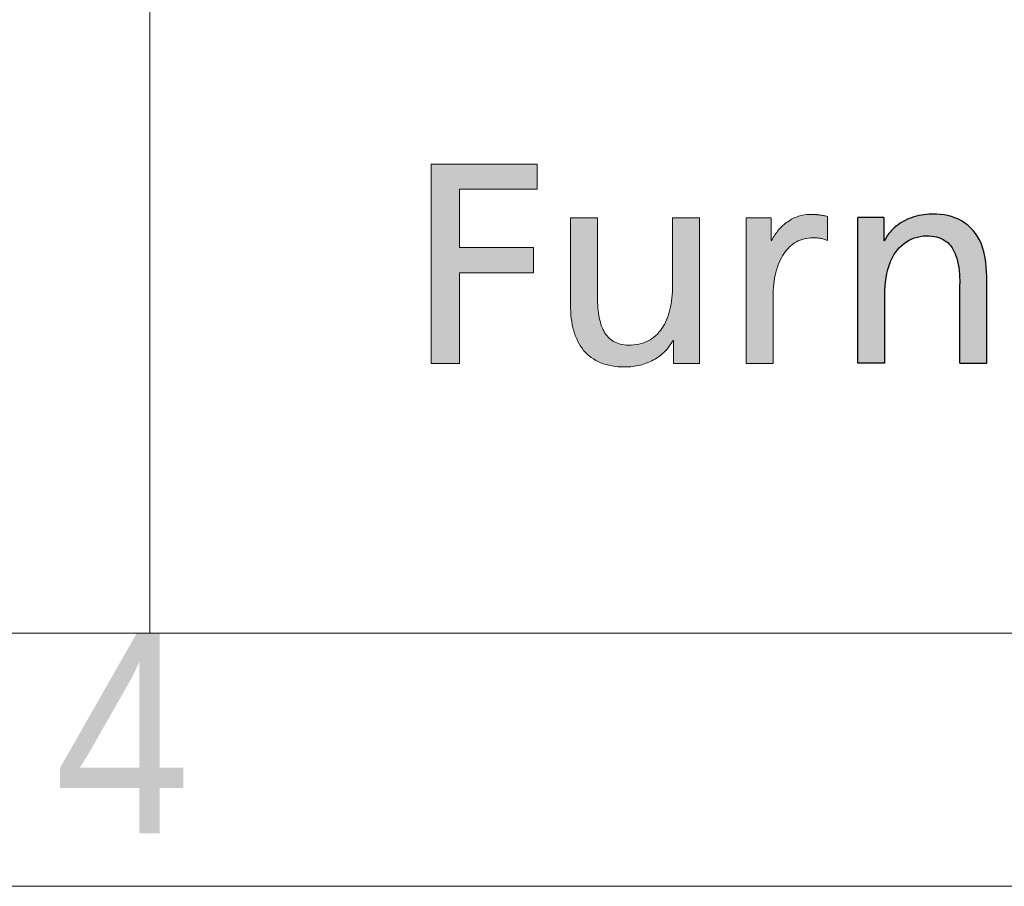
# Paper-space layout 'Hoja2' of a CAD drawing. Header units: millimetres. Extents: x 300 to 16757, y 100 to 11782.
# Tile 6 of 17: x 12969 to 13358, y 100 to 443. Entities that reach past the tile are written whole.
import ezdxf

# ---------------------------------------------------------------- set-up
doc = ezdxf.new("R2010")
doc.units = ezdxf.units.MM
doc.linetypes.add('SLD-Continua', pattern=[0])
doc.layers.add('FORMAT', color=7, linetype='SLD-Continua')
doc.styles.add('SLDTEXTSTYLE3', font='GOTHIC.TTF', dxfattribs={"width": 0.913})

# ---------------------------------------------------------------- blocks, each defined once
blk = doc.blocks.new('Bloque2')
at = {"linetype": 'Continuous', "ltscale": 30}
blk.add_hatch(color=7, dxfattribs=at).paths.add_polyline_path([(122.35, 129.6), (152.99, 129.6), (152.99, 139.52), (111.07, 139.52), (111.07, 60.68), (122.35, 60.68), (122.35, 96.6), (151.62, 96.6), (151.62, 106.53), (122.35, 106.53)], flags=0)
blk.add_hatch(color=7, dxfattribs=at).paths.add_polyline_path([(122.35, 129.6), (152.99, 129.6), (152.99, 139.52), (111.07, 139.52), (111.07, 60.68), (122.35, 60.68), (122.35, 96.6), (151.62, 96.6), (151.62, 106.53), (122.35, 106.53)], flags=0)
h = blk.add_hatch(color=7, dxfattribs=at)
edge = h.paths.add_edge_path(flags=0)
edge.add_spline(control_points=[(171.4, 65.88), (173.17, 63.76), (175.4, 62.12), (178.12, 61.01)], knot_values=[55, 55, 55, 55, 56, 56, 56, 56], weights=[1, 1, 1, 1], degree=3, periodic=0)
edge.add_spline(control_points=[(178.12, 61.01), (180.84, 59.9), (184.05, 59.32), (187.78, 59.32)], knot_values=[56, 56, 56, 56, 57, 57, 57, 57], weights=[1, 1, 1, 1], degree=3, periodic=0)
edge.add_arc((187.78, 83.87), 24.55, 269.9868, 283.8904)
edge.add_spline(control_points=[(193.68, 60.04), (195.58, 60.51), (197.39, 61.21), (199.05, 62.12)], knot_values=[0, 0, 0, 0, 1, 1, 1, 1], weights=[1, 1, 1, 1], degree=3, periodic=0)
edge.add_spline(control_points=[(199.05, 62.12), (200.71, 63.02), (202.22, 64.12), (203.51, 65.42)], knot_values=[1, 1, 1, 1, 2, 2, 2, 2], weights=[1, 1, 1, 1], degree=3, periodic=0)
edge.add_spline(control_points=[(203.51, 65.42), (204.8, 66.71), (205.88, 68.18), (206.67, 69.83)], knot_values=[2, 2, 2, 2, 3, 3, 3, 3], weights=[1, 1, 1, 1], degree=3, periodic=0)
edge.add_line((206.67, 69.83), (206.88, 69.83))
edge.add_line((206.88, 69.83), (206.88, 60.68))
edge.add_line((206.88, 60.68), (212.02, 60.68))
edge.add_line((212.02, 60.68), (217.15, 60.68))
edge.add_line((217.15, 60.68), (217.15, 67.88))
edge.add_line((217.15, 67.88), (217.15, 118.3))
edge.add_line((217.15, 118.3), (206.54, 118.3))
edge.add_line((206.54, 118.3), (206.54, 111.63))
edge.add_spline(control_points=[(206.54, 111.63), (206.54, 109.4), (206.54, 107.18), (206.54, 104.96), (206.54, 100.51), (206.54, 96.07), (206.54, 91.62), (206.54, 88.12), (206.2, 84.88), (205.51, 82.01)], knot_values=[30, 30, 30, 30, 31, 31, 31, 33, 33, 33, 34, 34, 34, 34], weights=[1, 1, 1, 1, 1, 1, 1, 1, 1, 1], degree=3, periodic=0)
edge.add_spline(control_points=[(205.51, 82.01), (204.81, 79.12), (203.76, 76.6), (200.89, 72.42), (199.08, 70.77), (196.87, 69.64)], knot_values=[34, 34, 34, 34, 35, 35, 36, 36, 36, 36], weights=[1, 1, 1, 1, 1, 1], degree=3, periodic=0)
edge.add_spline(control_points=[(196.87, 69.64), (194.66, 68.51), (192.06, 67.9), (189.04, 67.9)], knot_values=[36, 36, 36, 36, 37, 37, 37, 37], weights=[1, 1, 1, 1], degree=3, periodic=0)
edge.add_spline(control_points=[(189.04, 67.9), (186.72, 68.04), (184.79, 68.56), (183.21, 69.46)], knot_values=[37, 37, 37, 37, 38, 38, 38, 38], weights=[1, 1, 1, 1], degree=3, periodic=0)
edge.add_spline(control_points=[(183.21, 69.46), (181.63, 70.36), (180.4, 71.65), (179.45, 73.35)], knot_values=[38, 38, 38, 38, 39, 39, 39, 39], weights=[1, 1, 1, 1], degree=3, periodic=0)
edge.add_spline(control_points=[(179.45, 73.35), (178.5, 75.04), (177.84, 77.14), (177.42, 79.65)], knot_values=[39, 39, 39, 39, 40, 40, 40, 40], weights=[1, 1, 1, 1], degree=3, periodic=0)
edge.add_spline(control_points=[(177.42, 79.65), (177, 82.17), (176.81, 85.1), (176.81, 88.47), (176.81, 93.44), (176.81, 98.41), (176.81, 103.38), (176.81, 105.87), (176.81, 108.35), (176.81, 110.84), (176.81, 113.32), (176.81, 115.81), (176.81, 118.3)], knot_values=[40, 40, 40, 40, 41, 41, 41, 43, 43, 43, 44, 44, 44, 45, 45, 45, 45], weights=[1, 1, 1, 1, 1, 1, 1, 1, 1, 1, 1, 1, 1], degree=3, periodic=0)
edge.add_line((176.81, 118.3), (166.21, 118.3))
edge.add_spline(control_points=[(166.21, 118.3), (166.21, 115.44), (166.21, 112.59), (166.21, 109.74), (166.21, 106.88), (166.21, 104.03), (166.21, 101.17), (166.21, 95.46), (166.21, 89.76), (166.21, 84.05), (166.21, 80.18), (166.62, 76.7), (167.48, 73.66)], knot_values=[49, 49, 49, 49, 50, 50, 50, 51, 51, 51, 53, 53, 53, 54, 54, 54, 54], weights=[1, 1, 1, 1, 1, 1, 1, 1, 1, 1, 1, 1, 1], degree=3, periodic=0)
edge.add_spline(control_points=[(167.48, 73.66), (168.34, 70.61), (169.64, 68.01), (171.4, 65.88)], knot_values=[54, 54, 54, 54, 55, 55, 55, 55], weights=[1, 1, 1, 1], degree=3, periodic=0)
h = blk.add_hatch(color=7, dxfattribs=at)
edge = h.paths.add_edge_path(flags=0)
edge.add_line((267.85, 118.86), (266.25, 119.16))
edge.add_spline(control_points=[(266.25, 119.16), (265.74, 119.26), (265.23, 119.34), (264.69, 119.41)], knot_values=[22.132418, 22.132418, 22.132418, 22.132418, 23.132418, 23.132418, 23.132418, 23.132418], weights=[1, 1, 1, 1], degree=3, periodic=0)
edge.add_arc((261.27, 93.01), 26.63, 82.6219, 86.3614)
edge.add_spline(control_points=[(262.96, 119.58), (262.34, 119.62), (261.65, 119.64), (260.86, 119.64), (259.33, 119.64), (257.8, 119.37), (256.33, 118.88)], knot_values=[0.065266, 0.065266, 0.065266, 0.065266, 1.065266, 1.065266, 1.065266, 2.065266, 2.065266, 2.065266, 2.065266], weights=[1, 1, 1, 1, 1, 1, 1], degree=3, periodic=0)
edge.add_spline(control_points=[(256.33, 118.88), (254.85, 118.38), (253.43, 117.66), (252.11, 116.75)], knot_values=[2.065266, 2.065266, 2.065266, 2.065266, 3.065266, 3.065266, 3.065266, 3.065266], weights=[1, 1, 1, 1], degree=3, periodic=0)
edge.add_spline(control_points=[(252.11, 116.75), (250.79, 115.84), (249.57, 114.74), (248.5, 113.5)], knot_values=[3.065266, 3.065266, 3.065266, 3.065266, 4.065266, 4.065266, 4.065266, 4.065266], weights=[1, 1, 1, 1], degree=3, periodic=0)
edge.add_spline(control_points=[(248.5, 113.5), (247.44, 112.25), (246.53, 110.86), (245.83, 109.37)], knot_values=[4.065266, 4.065266, 4.065266, 4.065266, 5.065266, 5.065266, 5.065266, 5.065266], weights=[1, 1, 1, 1], degree=3, periodic=0)
edge.add_line((245.83, 109.37), (245.61, 109.37))
edge.add_line((245.61, 109.37), (245.61, 118.3))
edge.add_line((245.61, 118.3), (240.64, 118.3))
edge.add_line((240.64, 118.3), (235.67, 118.3))
edge.add_line((235.67, 118.3), (235.67, 111.1))
edge.add_line((235.67, 111.1), (235.67, 60.68))
edge.add_line((235.67, 60.68), (246.28, 60.68))
edge.add_spline(control_points=[(246.28, 60.68), (246.28, 69.42), (246.28, 78.15), (246.28, 86.89), (246.28, 90.5), (246.67, 93.78), (247.4, 96.66)], knot_values=[12.065266, 12.065266, 12.065266, 12.065266, 13.065266, 13.065266, 13.065266, 14.065266, 14.065266, 14.065266, 14.065266], weights=[1, 1, 1, 1, 1, 1, 1], degree=3, periodic=0)
edge.add_spline(control_points=[(247.4, 96.66), (248.13, 99.54), (249.2, 102.03), (250.57, 104.06)], knot_values=[14.065266, 14.065266, 14.065266, 14.065266, 15.065266, 15.065266, 15.065266, 15.065266], weights=[1, 1, 1, 1], degree=3, periodic=0)
edge.add_spline(control_points=[(250.57, 104.06), (251.94, 106.1), (253.61, 107.68), (255.53, 108.76)], knot_values=[15.065266, 15.065266, 15.065266, 15.065266, 16.065266, 16.065266, 16.065266, 16.065266], weights=[1, 1, 1, 1], degree=3, periodic=0)
edge.add_spline(control_points=[(255.53, 108.76), (257.45, 109.83), (259.62, 110.4), (261.99, 110.4)], knot_values=[16.065266, 16.065266, 16.065266, 16.065266, 17.065266, 17.065266, 17.065266, 17.065266], weights=[1, 1, 1, 1], degree=3, periodic=0)
edge.add_arc((261.99, 89.46), 20.94, 86.1548, 90.0023, ccw=False)
edge.add_spline(control_points=[(263.4, 110.35), (263.88, 110.32), (264.38, 110.26), (264.88, 110.19)], knot_values=[17.132418, 17.132418, 17.132418, 17.132418, 18.132418, 18.132418, 18.132418, 18.132418], weights=[1, 1, 1, 1], degree=3, periodic=0)
edge.add_spline(control_points=[(264.88, 110.19), (265.38, 110.11), (265.88, 110), (266.38, 109.87)], knot_values=[18.132418, 18.132418, 18.132418, 18.132418, 19.132418, 19.132418, 19.132418, 19.132418], weights=[1, 1, 1, 1], degree=3, periodic=0)
edge.add_spline(control_points=[(266.38, 109.87), (266.88, 109.74), (267.37, 109.57), (267.85, 109.37)], knot_values=[19.132418, 19.132418, 19.132418, 19.132418, 20.132418, 20.132418, 20.132418, 20.132418], weights=[1, 1, 1, 1], degree=3, periodic=0)
edge.add_line((267.85, 109.37), (267.85, 118.86))
h = blk.add_hatch(color=7, dxfattribs=at)
edge = h.paths.add_edge_path(flags=0)
edge.add_line((279.83, 60.77), (279.83, 118.39))
edge.add_line((279.83, 118.39), (290.1, 118.39))
edge.add_line((290.1, 118.39), (290.1, 109.24))
edge.add_line((290.1, 109.24), (290.34, 109.24))
edge.add_spline(control_points=[(290.34, 109.24), (291.13, 110.87), (293.79, 114.52), (300, 118.45), (309.14, 120.3), (320.06, 119.01), (329.9, 109.28), (330.64, 99.95), (330.77, 95.1)], knot_values=[0, 0, 0, 0, 0.090993, 0.223661, 0.358303, 0.55535, 0.750586, 1, 1, 1, 1], weights=[1, 1, 1, 1, 1, 1, 1, 1, 1], degree=3, periodic=0)
edge.add_line((330.77, 95.1), (330.77, 60.77))
edge.add_line((330.77, 60.77), (320.17, 60.77))
edge.add_line((320.17, 60.77), (320.15, 92.24))
edge.add_spline(control_points=[(320.15, 92.24), (320.06, 95.64), (319.8, 101.38), (316.07, 109.06), (308.39, 111.88), (299.53, 110.32), (291.78, 101.89), (290.74, 93.99), (290.48, 89.58)], knot_values=[0, 0, 0, 0, 0.181683, 0.307789, 0.426651, 0.591078, 0.760733, 1, 1, 1, 1], weights=[1, 1, 1, 1, 1, 1, 1, 1, 1], degree=3, periodic=0)
edge.add_line((290.48, 89.58), (290.44, 60.77))
edge.add_line((290.44, 60.77), (279.83, 60.77))
at = {"color": 7, "linetype": 'SLD-Continua', "lineweight": 18, "ltscale": 30}
for p, q in [((111.07, 60.68), (111.07, 139.52)), ((111.07, 139.52), (152.99, 139.52)), ((111.07, 60.68), (111.07, 139.52)), ((152.99, 139.52), (152.99, 129.6)), ((122.35, 129.6), (122.35, 106.53)), ((152.99, 129.6), (122.35, 129.6)), ((122.35, 106.53), (151.62, 106.53)), ((151.62, 106.53), (151.62, 96.6)), ((151.62, 96.6), (122.35, 96.6)), ((122.35, 96.6), (122.35, 60.68)), ((122.35, 60.68), (111.07, 60.68))]:
    blk.add_line(p, q, dxfattribs=at)
blk.add_arc((187.78, 83.87), 24.55, 269.9868, 283.8904, dxfattribs=at)
at = {"color": 8, "linetype": 'Continuous', "lineweight": 0, "ltscale": 30, "true_color": 0x808080}
for points, knots in [([(176.81, 118.3), (175.93, 118.3), (175.05, 118.3), (174.16, 118.3), (172.39, 118.3), (170.63, 118.3), (168.86, 118.3), (167.97, 118.3), (167.09, 118.3), (166.21, 118.3)], [45, 45, 45, 45, 46, 46, 46, 48, 48, 48, 49, 49, 49, 49]), ([(166.21, 118.3), (166.21, 115.44), (166.21, 112.59), (166.21, 109.74), (166.21, 106.88), (166.21, 104.03), (166.21, 101.17), (166.21, 95.46), (166.21, 89.76), (166.21, 84.05), (166.21, 80.18), (166.62, 76.7), (167.48, 73.66)], [49, 49, 49, 49, 50, 50, 50, 51, 51, 51, 53, 53, 53, 54, 54, 54, 54]), ([(177.42, 79.65), (177, 82.17), (176.81, 85.1), (176.81, 88.47), (176.81, 93.44), (176.81, 98.41), (176.81, 103.38), (176.81, 105.87), (176.81, 108.35), (176.81, 110.84), (176.81, 113.32), (176.81, 115.81), (176.81, 118.3)], [40, 40, 40, 40, 41, 41, 41, 43, 43, 43, 44, 44, 44, 45, 45, 45, 45]), ([(217.15, 118.3), (216.27, 118.3), (215.38, 118.3), (214.5, 118.3), (212.73, 118.3), (210.96, 118.3), (209.19, 118.3), (208.31, 118.3), (207.43, 118.3), (206.54, 118.3)], [25, 25, 25, 25, 26, 26, 26, 28, 28, 28, 29, 29, 29, 29]), ([(217.15, 67.88), (217.15, 69.53), (217.15, 71.18), (217.15, 72.83), (217.15, 75.98), (217.15, 79.13), (217.15, 82.28), (217.15, 84.69), (217.15, 87.09), (217.15, 89.49), (217.15, 94.29), (217.15, 99.09), (217.15, 103.89), (217.15, 108.69), (217.15, 113.49), (217.15, 118.3)], [20, 20, 20, 20, 21, 21, 21, 22, 22, 22, 23, 23, 23, 24, 24, 24, 25, 25, 25, 25]), ([(262.96, 119.58), (262.34, 119.62), (261.65, 119.64), (260.86, 119.64), (259.33, 119.64), (257.8, 119.37), (256.33, 118.88)], [0.065266, 0.065266, 0.065266, 0.065266, 1.065266, 1.065266, 1.065266, 2.065266, 2.065266, 2.065266, 2.065266]), ([(206.54, 111.63), (206.54, 109.4), (206.54, 107.18), (206.54, 104.96), (206.54, 100.51), (206.54, 96.07), (206.54, 91.62), (206.54, 88.12), (206.2, 84.88), (205.51, 82.01)], [30, 30, 30, 30, 31, 31, 31, 33, 33, 33, 34, 34, 34, 34]), ([(246.28, 60.68), (246.28, 69.42), (246.28, 78.15), (246.28, 86.89), (246.28, 90.5), (246.67, 93.78), (247.4, 96.66)], [12.065266, 12.065266, 12.065266, 12.065266, 13.065266, 13.065266, 13.065266, 14.065266, 14.065266, 14.065266, 14.065266]), ([(205.51, 82.01), (204.81, 79.12), (203.76, 76.6), (200.89, 72.42), (199.08, 70.77), (196.87, 69.64)], [34, 34, 34, 34, 35, 35, 36, 36, 36, 36]), ([(206.67, 69.83), (206.71, 69.83), (206.76, 69.83), (206.8, 69.83), (206.81, 69.83), (206.82, 69.83), (206.83, 69.83), (206.83, 69.83), (206.84, 69.83), (206.84, 69.83), (206.84, 69.83), (206.85, 69.83), (206.86, 69.83), (206.87, 69.83), (206.87, 69.83), (206.88, 69.83)], [3, 3, 3, 3, 4, 4, 4, 5, 5, 5, 6, 6, 6, 7, 7, 7, 8, 8, 8, 8]), ([(206.88, 69.83), (206.88, 69.06), (206.88, 68.3), (206.88, 67.54), (206.88, 66.78), (206.88, 66.02), (206.88, 65.25), (206.88, 64.49), (206.88, 63.73), (206.88, 62.97), (206.88, 62.85), (206.88, 62.73), (206.88, 62.61), (206.88, 62.35), (206.88, 62.09), (206.88, 61.82), (206.88, 61.68), (206.88, 61.54), (206.88, 61.4), (206.88, 61.28), (206.88, 61.16), (206.88, 61.04), (206.88, 60.92), (206.88, 60.8), (206.88, 60.68)], [8, 8, 8, 8, 9, 9, 9, 10, 10, 10, 12, 12, 12, 13, 13, 13, 14, 14, 14, 15, 15, 15, 16, 16, 16, 17, 17, 17, 17])]:
    blk.add_open_spline(points, degree=3, knots=knots, dxfattribs=at)
for points in [[(206.54, 118.3), (206.54, 116.07), (206.54, 113.85), (206.54, 111.63)], [(240.64, 118.3), (238.99, 118.3), (237.33, 118.3), (235.67, 118.3)], [(235.67, 118.3), (235.67, 115.9), (235.67, 113.5), (235.67, 111.1)], [(245.61, 118.3), (243.95, 118.3), (242.3, 118.3), (240.64, 118.3)], [(245.61, 109.37), (245.61, 112.34), (245.61, 115.32), (245.61, 118.3)], [(256.33, 118.88), (254.85, 118.38), (253.43, 117.66), (252.11, 116.75)], [(266.25, 119.16), (265.74, 119.26), (265.23, 119.34), (264.69, 119.41)], [(267.85, 118.86), (267.32, 118.96), (266.78, 119.06), (266.25, 119.16)], [(267.85, 109.37), (267.85, 112.53), (267.85, 115.69), (267.85, 118.86)], [(248.5, 113.5), (247.44, 112.25), (246.53, 110.86), (245.83, 109.37)], [(252.11, 116.75), (250.79, 115.84), (249.57, 114.74), (248.5, 113.5)], [(235.67, 111.1), (235.67, 94.29), (235.67, 77.48), (235.67, 60.68)], [(245.83, 109.37), (245.75, 109.37), (245.68, 109.37), (245.61, 109.37)], [(255.53, 108.76), (257.45, 109.83), (259.62, 110.4), (261.99, 110.4)], [(263.4, 110.35), (263.88, 110.32), (264.38, 110.26), (264.88, 110.19)], [(264.88, 110.19), (265.38, 110.11), (265.88, 110), (266.38, 109.87)], [(266.38, 109.87), (266.88, 109.74), (267.37, 109.57), (267.85, 109.37)], [(250.57, 104.06), (251.94, 106.1), (253.61, 107.68), (255.53, 108.76)], [(247.4, 96.66), (248.13, 99.54), (249.2, 102.03), (250.57, 104.06)], [(179.45, 73.35), (178.5, 75.04), (177.84, 77.14), (177.42, 79.65)], [(167.48, 73.66), (168.34, 70.61), (169.64, 68.01), (171.4, 65.88)], [(183.21, 69.46), (181.63, 70.36), (180.4, 71.65), (179.45, 73.35)], [(189.04, 67.9), (186.72, 68.04), (184.79, 68.56), (183.21, 69.46)], [(196.87, 69.64), (194.66, 68.51), (192.06, 67.9), (189.04, 67.9)], [(203.51, 65.42), (204.8, 66.71), (205.88, 68.18), (206.67, 69.83)], [(217.15, 60.68), (217.15, 63.08), (217.15, 65.48), (217.15, 67.88)], [(171.4, 65.88), (173.17, 63.76), (175.4, 62.12), (178.12, 61.01)], [(199.05, 62.12), (200.71, 63.02), (202.22, 64.12), (203.51, 65.42)], [(178.12, 61.01), (180.84, 59.9), (184.05, 59.32), (187.78, 59.32)], [(193.68, 60.04), (195.58, 60.51), (197.39, 61.21), (199.05, 62.12)], [(206.88, 60.68), (208.59, 60.68), (210.3, 60.68), (212.02, 60.68)], [(212.02, 60.68), (213.73, 60.68), (215.44, 60.68), (217.15, 60.68)], [(235.67, 60.68), (239.21, 60.68), (242.75, 60.68), (246.28, 60.68)]]:
    blk.add_open_spline(points, degree=3, dxfattribs=at)
for points, weights in [([(264.69, 119.41), (264.12, 119.49), (263.54, 119.54), (262.96, 119.58)], [1, 0.999645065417, 0.999645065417, 1]), ([(261.99, 110.4), (262.46, 110.4), (262.93, 110.38), (263.4, 110.35)], [1, 0.99962425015, 0.99962425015, 1])]:
    blk.add_rational_spline(points, weights, degree=3, dxfattribs=at)
at = {"layer": 'FORMAT', "color": 7, "ltscale": 30}
for p, q in [((290.1, 118.39), (279.83, 118.39)), ((279.83, 60.77), (279.83, 118.39)), ((290.1, 118.39), (290.1, 109.24)), ((290.34, 109.24), (290.1, 109.24)), ((330.77, 60.77), (330.77, 95.1)), ((290.44, 60.77), (290.48, 89.58)), ((320.17, 60.77), (320.15, 92.24)), ((290.44, 60.77), (279.83, 60.77)), ((320.17, 60.77), (330.77, 60.77))]:
    blk.add_line(p, q, dxfattribs=at)
for points, knots in [([(330.77, 95.1), (330.64, 99.95), (329.9, 109.28), (320.06, 119.01), (309.14, 120.3), (300, 118.45), (293.79, 114.52), (291.13, 110.87), (290.34, 109.24)], [0, 0, 0, 0, 0.249414, 0.44465, 0.641697, 0.776339, 0.909007, 1, 1, 1, 1]), ([(290.48, 89.58), (290.74, 93.99), (291.78, 101.89), (299.53, 110.32), (308.39, 111.88), (316.07, 109.06), (319.8, 101.38), (320.06, 95.64), (320.15, 92.24)], [0, 0, 0, 0, 0.239267, 0.408922, 0.573349, 0.692211, 0.818317, 1, 1, 1, 1])]:
    blk.add_open_spline(points, degree=3, knots=knots, dxfattribs=at)

psp = doc.layouts.new('Hoja2')

# ---------------------------------------------------------------- linework, layer by layer
at = {"color": 7, "linetype": 'SLD-Continua', "lineweight": 18, "ltscale": 20}
for p, q in [((13020, 1100), (13020, 200)), ((16620, 200), (400, 200)), ((13020, 200), (12320, 200)), ((13020, 200), (16620, 200)), ((16720, 100), (300, 100))]:
    psp.add_line(p, q, dxfattribs=at)

# ---------------------------------------------------------------- block references
at = {"color": 7, "linetype": 'Continuous', "ltscale": 20}
psp.add_blockref('Bloque2', (13020.193, 245.959), dxfattribs=at)

# ---------------------------------------------------------------- texts
at = {"color": 7, "linetype": 'Continuous', "lineweight": 0, "ltscale": 20, "insert": (13009.201, 200.272), "char_height": 79.375, "attachment_point": 2, "style": 'SLDTEXTSTYLE3'}
psp.add_mtext('4', dxfattribs=at)

doc.saveas('drawing.dxf')
